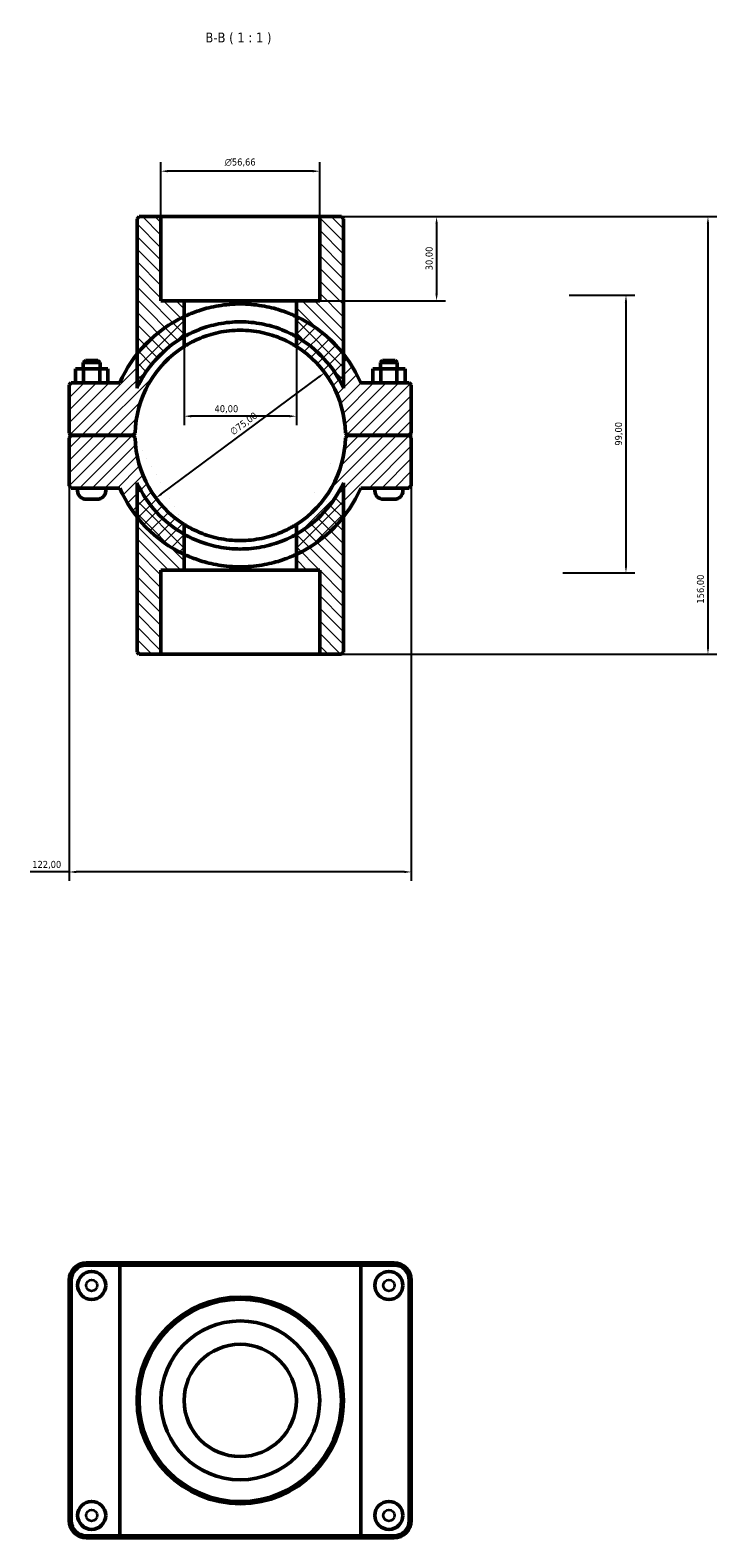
# Model space of a CAD drawing. Header units: millimetres. Extents: x 0 to 907, y -143 to 1184.
# Tile 4 of 4: x 352 to 596, y 646 to 1184. Entities that reach past the tile are written whole.
import ezdxf

# ---------------------------------------------------------------- set-up
doc = ezdxf.new("R2010")
doc.units = ezdxf.units.MM
for name, color, linetype, lineweight in [('Dimension (ISO)', 7, 'Continuous', 25), ('Hatch (ISO)', 7, 'Continuous', 18), ('Symbol (ISO)', 7, 'Continuous', 25), ('Visible (ISO)', 7, 'Continuous', 50), ('Visible Narrow (ISO)', 7, 'Continuous', 35)]:
    doc.layers.add(name, color=color, linetype=linetype, lineweight=lineweight)
doc.styles.add('Label Text (ISO)', font='tahoma.ttf')
doc.styles.add('Note Text (ISO)', font='tahoma.ttf')
doc.dimstyles.new('Default (ISO)', dxfattribs={"dimtxt": 2.5, "dimasz": 2.5, "dimexe": 3.175, "dimexo": 0, "dimgap": 0.762, "dimtad": 1, "dimrnd": 1e-08, "dimzin": 0, "dimtxsty": 'Note Text (ISO)', "dimcen": 0.09, "dimdle": 10, "dimclrd": 256, "dimclre": 256, "dimclrt": 232, "dimazin": 0, "dimtfac": 1.40208, "dimtmove": 0, "dimatfit": 3, "dimfxl": 1, "dimtolj": 1, "dimtzin": 0, "dimlwd": -1, "dimlwe": -1, "dimarcsym": 0})

# ---------------------------------------------------------------- blocks, each defined once
blk = doc.blocks.new('*D7')
at = {"layer": 'Defpoints', "color": 0, "transparency": 16777216}
for p in [(454.86, 1117.06), (446.53, 1087.06), (496.54, 1087.06)]:
    blk.add_point(p, dxfattribs=at)
at = {"layer": 'Dimension (ISO)', "transparency": 16777216}
for p, q in [((454.86, 1117.06), (499.72, 1117.06)), ((496.54, 1114.56), (496.54, 1089.56)), ((446.53, 1087.06), (499.72, 1087.06))]:
    blk.add_line(p, q, dxfattribs=at)
for points in [[(496.13, 1114.56), (496.96, 1114.56), (496.54, 1117.06)], [(496.13, 1089.56), (496.96, 1089.56), (496.54, 1087.06)]]:
    blk.add_solid(points, dxfattribs=at)
at = {"layer": 'Dimension (ISO)', "color": 232, "true_color": 0xca0064, "transparency": 16777216, "insert": (492.61, 1097.94), "char_height": 2.5, "attachment_point": 1, "rotation": 90, "style": 'Note Text (ISO)'}
blk.add_mtext('\\A1;30,00', dxfattribs=at)
blk = doc.blocks.new('*D8')
at = {"layer": 'Defpoints', "color": 0, "transparency": 16777216}
for p in [(398.2, 1133.27), (398.2, 1117.06), (454.86, 1117.06)]:
    blk.add_point(p, dxfattribs=at)
at = {"layer": 'Dimension (ISO)', "transparency": 16777216}
for p, q in [((398.2, 1117.06), (398.2, 1136.45)), ((454.86, 1117.06), (454.86, 1136.45)), ((452.36, 1133.27), (400.7, 1133.27))]:
    blk.add_line(p, q, dxfattribs=at)
for points in [[(400.7, 1133.69), (400.7, 1132.86), (398.2, 1133.27)], [(452.36, 1133.69), (452.36, 1132.86), (454.86, 1133.27)]]:
    blk.add_solid(points, dxfattribs=at)
at = {"layer": 'Dimension (ISO)', "color": 232, "true_color": 0xca0064, "transparency": 16777216, "insert": (420.96, 1137.8), "char_height": 2.5, "attachment_point": 1, "style": 'Note Text (ISO)'}
blk.add_mtext('\\A1;\\fAIGDT|b0|i0;\\H2.5000;\\ln\\fTahoma|b0|i0;\\H2.5000;56,66', dxfattribs=at)
blk = doc.blocks.new('*D9')
at = {"layer": 'Defpoints', "color": 0, "transparency": 16777216}
for p in [(456.63, 1061.42), (396.43, 1016.7)]:
    blk.add_point(p, dxfattribs=at)
at = {"layer": 'Dimension (ISO)', "transparency": 16777216}
blk.add_line((398.43, 1018.19), (454.63, 1059.93), dxfattribs=at)
blk.add_arc((426.53, 1039.06), 37.5, 31.7557, 57.7699, dxfattribs=at)
for points in [[(454.38, 1060.27), (454.88, 1059.6), (456.63, 1061.42)], [(398.19, 1018.52), (398.68, 1017.85), (396.43, 1016.7)]]:
    blk.add_solid(points, dxfattribs=at)
at = {"layer": 'Dimension (ISO)', "color": 232, "true_color": 0xca0064, "transparency": 16777216, "insert": (422.52, 1041.03), "char_height": 2.5, "attachment_point": 1, "rotation": 36.6067, "style": 'Note Text (ISO)'}
blk.add_mtext('\\A1;∅75,00', dxfattribs=at)
blk = doc.blocks.new('*D10')
at = {"layer": 'Defpoints', "color": 0, "transparency": 16777216}
for p in [(543.85, 1089.06), (541.53, 990.06), (564.08, 990.06)]:
    blk.add_point(p, dxfattribs=at)
at = {"layer": 'Dimension (ISO)', "transparency": 16777216}
for p, q in [((543.85, 1089.06), (567.26, 1089.06)), ((564.08, 1086.56), (564.08, 992.56)), ((541.53, 990.06), (567.26, 990.06))]:
    blk.add_line(p, q, dxfattribs=at)
for points in [[(563.66, 1086.56), (564.5, 1086.56), (564.08, 1089.06)], [(563.66, 992.56), (564.5, 992.56), (564.08, 990.06)]]:
    blk.add_solid(points, dxfattribs=at)
at = {"layer": 'Dimension (ISO)', "color": 232, "true_color": 0xca0064, "transparency": 16777216, "insert": (560.15, 1035.41), "char_height": 2.5, "attachment_point": 1, "rotation": 90, "style": 'Note Text (ISO)'}
blk.add_mtext('\\A1;99,00', dxfattribs=at)
blk = doc.blocks.new('*D11')
at = {"layer": 'Defpoints', "color": 0, "transparency": 16777216}
for p in [(406.53, 1074.28), (446.53, 1074.28), (406.53, 1045.91)]:
    blk.add_point(p, dxfattribs=at)
at = {"layer": 'Dimension (ISO)', "transparency": 16777216}
for p, q in [((406.53, 1074.28), (406.53, 1042.74)), ((446.53, 1074.28), (446.53, 1042.74)), ((444.03, 1045.91), (409.03, 1045.91))]:
    blk.add_line(p, q, dxfattribs=at)
for points in [[(409.03, 1046.33), (409.03, 1045.5), (406.53, 1045.91)], [(444.03, 1046.33), (444.03, 1045.5), (446.53, 1045.91)]]:
    blk.add_solid(points, dxfattribs=at)
at = {"layer": 'Dimension (ISO)', "color": 232, "true_color": 0xca0064, "transparency": 16777216, "insert": (417.36, 1049.85), "char_height": 2.5, "attachment_point": 1, "style": 'Note Text (ISO)'}
blk.add_mtext('\\A1;40,00', dxfattribs=at)
blk = doc.blocks.new('*D12')
at = {"layer": 'Defpoints', "color": 0, "transparency": 16777216}
for p in [(454.86, 1117.06), (454.86, 961.06), (593.32, 961.06)]:
    blk.add_point(p, dxfattribs=at)
at = {"layer": 'Dimension (ISO)', "transparency": 16777216}
for p, q in [((454.86, 1117.06), (596.49, 1117.06)), ((593.32, 1114.56), (593.32, 963.56)), ((454.86, 961.06), (596.49, 961.06))]:
    blk.add_line(p, q, dxfattribs=at)
for points in [[(592.9, 1114.56), (593.73, 1114.56), (593.32, 1117.06)], [(592.9, 963.56), (593.73, 963.56), (593.32, 961.06)]]:
    blk.add_solid(points, dxfattribs=at)
at = {"layer": 'Dimension (ISO)', "color": 232, "true_color": 0xca0064, "transparency": 16777216, "insert": (589.38, 979.11), "char_height": 2.5, "attachment_point": 1, "rotation": 90, "style": 'Note Text (ISO)'}
blk.add_mtext('\\A1;156,00', dxfattribs=at)
blk = doc.blocks.new('*D13')
at = {"layer": 'Defpoints', "color": 0, "transparency": 16777216}
for p in [(365.53, 1039.86), (487.53, 1039.86), (365.53, 883.42)]:
    blk.add_point(p, dxfattribs=at)
at = {"layer": 'Dimension (ISO)', "transparency": 16777216}
for p, q in [((365.53, 1039.86), (365.53, 880.25)), ((487.53, 1039.86), (487.53, 880.25)), ((365.53, 883.42), (351.6, 883.42)), ((485.03, 883.42), (368.03, 883.42))]:
    blk.add_line(p, q, dxfattribs=at)
for points in [[(368.03, 883.84), (368.03, 883), (365.53, 883.42)], [(485.03, 883.84), (485.03, 883), (487.53, 883.42)]]:
    blk.add_solid(points, dxfattribs=at)
at = {"layer": 'Dimension (ISO)', "color": 232, "true_color": 0xca0064, "transparency": 16777216, "insert": (352.36, 887.36), "char_height": 2.5, "attachment_point": 1, "style": 'Note Text (ISO)'}
blk.add_mtext('\\A1;122,00', dxfattribs=at)

msp = doc.modelspace()

# ---------------------------------------------------------------- hatches: boundary and pattern name
at = {"layer": 'Hatch (ISO)'}
h = msp.add_hatch(dxfattribs=at)
h.set_pattern_fill('ANSI31', color=256, scale=25.4, angle=90.00021, style=0)
h.set_pattern_definition([(135.0002, (0, 0), (-2.245056, -2.245072), [])])
edge = h.paths.add_edge_path()
edge.add_line((398.203, 1087.061), (398.203, 1117.061))
edge.add_line((398.203, 1117.061), (390.455, 1117.061))
edge.add_line((390.455, 1117.061), (389.705, 1116.311))
edge.add_line((389.705, 1116.311), (389.705, 1068.062))
edge.add_line((389.705, 1068.062), (389.705, 1055.915))
edge.add_ellipse((426.531, 1039.061), major_axis=(-36.826, 16.854), ratio=1, start_angle=324.1845, end_angle=360, ccw=False)
edge.add_line((406.531, 1074.278), (406.531, 1087.061))
edge.add_line((406.531, 1087.061), (398.203, 1087.061))
edge = h.paths.add_edge_path()
edge.add_line((454.859, 1117.061), (454.859, 1087.061))
edge.add_line((454.859, 1087.061), (446.531, 1087.061))
edge.add_line((446.531, 1087.061), (446.531, 1074.278))
edge.add_ellipse((426.531, 1039.061), major_axis=(20, 35.217), ratio=1, start_angle=324.1845, end_angle=360, ccw=False)
edge.add_line((463.358, 1055.915), (463.358, 1068.062))
edge.add_line((463.358, 1068.062), (463.358, 1116.311))
edge.add_line((463.358, 1116.311), (462.608, 1117.061))
edge.add_line((462.608, 1117.061), (454.859, 1117.061))
edge = h.paths.add_edge_path()
edge.add_line((406.531, 991.061), (406.531, 1003.844))
edge.add_ellipse((426.531, 1039.061), major_axis=(-20, -35.217), ratio=1, start_angle=324.1845, end_angle=360, ccw=False)
edge.add_line((389.705, 1022.206), (389.705, 1010.059))
edge.add_line((389.705, 1010.059), (389.705, 961.811))
edge.add_line((389.705, 961.811), (390.455, 961.061))
edge.add_line((390.455, 961.061), (398.203, 961.061))
edge.add_line((398.203, 961.061), (398.203, 991.061))
edge.add_line((398.203, 991.061), (406.531, 991.061))
edge = h.paths.add_edge_path()
edge.add_line((446.531, 1003.844), (446.531, 991.061))
edge.add_line((446.531, 991.061), (454.859, 991.061))
edge.add_line((454.859, 991.061), (454.859, 961.061))
edge.add_line((454.859, 961.061), (462.608, 961.061))
edge.add_line((462.608, 961.061), (463.358, 961.811))
edge.add_line((463.358, 961.811), (463.358, 1010.059))
edge.add_line((463.358, 1010.059), (463.358, 1022.206))
edge.add_ellipse((426.531, 1039.061), major_axis=(36.826, -16.854), ratio=1, start_angle=324.1845, end_angle=360, ccw=False)
h = msp.add_hatch(dxfattribs=at)
h.set_pattern_fill('ANSI31', color=256, scale=25.4, style=0)
h.set_pattern_definition([(45, (0, 0), (-2.245064, 2.245064), [])])
edge = h.paths.add_edge_path()
edge.add_line((487.531, 1038.261), (486.781, 1039.011))
edge.add_line((486.781, 1039.011), (464.781, 1039.011))
edge.add_line((464.781, 1039.011), (464.023, 1038.261))
edge.add_ellipse((426.531, 1039.061), major_axis=(37.491, -0.8), ratio=1, start_angle=303.45328, end_angle=360, ccw=False)
edge.add_line((446.531, 1007.339), (446.531, 996.667))
edge.add_ellipse((426.531, 1039.061), major_axis=(20, -42.394), ratio=1, start_angle=0, end_angle=26.52277)
edge.add_ellipse((426.531, 1039.061), major_axis=(36.826, -29.001), ratio=1, start_angle=0, end_angle=14.64285)
edge.add_line((469.493, 1020.311), (486.781, 1020.311))
edge.add_line((486.781, 1020.311), (487.531, 1021.061))
edge.add_line((487.531, 1021.061), (487.531, 1038.261))
edge = h.paths.add_edge_path()
edge.add_line((366.281, 1039.011), (365.531, 1038.261))
edge.add_line((365.531, 1038.261), (365.531, 1021.061))
edge.add_line((365.531, 1021.061), (366.281, 1020.311))
edge.add_line((366.281, 1020.311), (383.57, 1020.311))
edge.add_ellipse((426.531, 1039.061), major_axis=(-42.962, -18.75), ratio=1, start_angle=0, end_angle=14.64285)
edge.add_ellipse((426.531, 1039.061), major_axis=(-36.826, -29.001), ratio=1, start_angle=0, end_angle=26.52277)
edge.add_line((406.531, 996.667), (406.531, 1007.339))
edge.add_ellipse((426.531, 1039.061), major_axis=(-20, -31.721), ratio=1, start_angle=303.45328, end_angle=360, ccw=False)
edge.add_line((389.04, 1038.261), (388.281, 1039.011))
edge.add_line((388.281, 1039.011), (366.281, 1039.011))
edge = h.paths.add_edge_path()
edge.add_line((486.781, 1039.111), (487.531, 1039.861))
edge.add_line((487.531, 1039.861), (487.531, 1057.061))
edge.add_line((487.531, 1057.061), (486.781, 1057.811))
edge.add_line((486.781, 1057.811), (469.493, 1057.811))
edge.add_ellipse((426.531, 1039.061), major_axis=(42.962, 18.75), ratio=1, start_angle=0, end_angle=14.64285)
edge.add_ellipse((426.531, 1039.061), major_axis=(36.826, 29.001), ratio=1, start_angle=0, end_angle=26.52277)
edge.add_line((446.531, 1081.455), (446.531, 1070.782))
edge.add_ellipse((426.531, 1039.061), major_axis=(20, 31.721), ratio=1, start_angle=303.45328, end_angle=360, ccw=False)
edge.add_line((464.023, 1039.861), (464.781, 1039.111))
edge.add_line((464.781, 1039.111), (486.781, 1039.111))
edge = h.paths.add_edge_path()
edge.add_line((365.531, 1039.861), (366.281, 1039.111))
edge.add_line((366.281, 1039.111), (388.281, 1039.111))
edge.add_line((388.281, 1039.111), (389.04, 1039.861))
edge.add_ellipse((426.531, 1039.061), major_axis=(-37.491, 0.8), ratio=1, start_angle=303.45328, end_angle=360, ccw=False)
edge.add_line((406.531, 1070.782), (406.531, 1081.455))
edge.add_ellipse((426.531, 1039.061), major_axis=(-20, 42.394), ratio=1, start_angle=0, end_angle=26.52277)
edge.add_ellipse((426.531, 1039.061), major_axis=(-36.826, 29.001), ratio=1, start_angle=0, end_angle=14.64285)
edge.add_line((383.57, 1057.811), (366.281, 1057.811))
edge.add_line((366.281, 1057.811), (365.531, 1057.061))
edge.add_line((365.531, 1057.061), (365.531, 1039.861))

# ---------------------------------------------------------------- linework, layer by layer
at = {"layer": 'Visible (ISO)'}
for p, q in [((390.455, 1117.061), (389.705, 1116.311)), ((389.705, 1116.311), (389.705, 1055.915)), ((398.203, 1117.061), (390.455, 1117.061)), ((398.203, 1087.061), (398.203, 1117.061)), ((398.203, 1117.061), (454.859, 1117.061)), ((454.859, 1117.061), (454.859, 1087.061)), ((462.608, 1117.061), (454.859, 1117.061)), ((463.358, 1116.311), (462.608, 1117.061)), ((463.358, 1055.915), (463.358, 1116.311)), ((406.531, 1087.061), (398.203, 1087.061)), ((406.531, 1074.278), (406.531, 1087.061)), ((406.531, 1087.061), (446.531, 1087.061)), ((454.859, 1087.061), (446.531, 1087.061)), ((446.531, 1087.061), (446.531, 1074.278)), ((406.531, 1070.782), (406.531, 1081.455)), ((446.531, 1081.455), (446.531, 1070.782)), ((371.281, 1065.811), (370.531, 1065.061)), ((376.531, 1065.061), (370.531, 1065.061)), ((370.531, 1062.811), (370.531, 1065.061)), ((371.281, 1065.811), (375.781, 1065.811)), ((375.781, 1065.811), (376.531, 1065.061)), ((376.531, 1062.811), (376.531, 1065.061)), ((477.281, 1065.811), (476.531, 1065.061)), ((476.531, 1065.061), (482.531, 1065.061)), ((476.531, 1065.061), (476.531, 1062.811)), ((481.781, 1065.811), (477.281, 1065.811)), ((481.781, 1065.811), (482.531, 1065.061)), ((482.531, 1065.061), (482.531, 1062.811)), ((367.758, 1062.811), (370.671, 1062.811)), ((367.758, 1057.811), (367.758, 1062.811)), ((370.671, 1062.811), (376.445, 1062.811)), ((370.671, 1057.811), (370.671, 1062.811)), ((376.445, 1062.811), (379.305, 1062.811)), ((376.445, 1057.811), (376.445, 1062.811)), ((379.305, 1057.811), (379.305, 1062.811)), ((476.618, 1062.811), (473.758, 1062.811)), ((473.758, 1057.811), (473.758, 1062.811)), ((476.618, 1057.811), (476.618, 1062.811)), ((482.391, 1062.811), (476.618, 1062.811)), ((482.391, 1057.811), (482.391, 1062.811)), ((485.305, 1062.811), (482.391, 1062.811)), ((485.305, 1057.811), (485.305, 1062.811)), ((366.281, 1057.811), (365.531, 1057.061)), ((365.531, 1057.061), (365.531, 1039.861)), ((383.57, 1057.811), (366.281, 1057.811)), ((486.781, 1057.811), (469.493, 1057.811)), ((487.531, 1057.061), (486.781, 1057.811)), ((487.531, 1039.861), (487.531, 1057.061)), ((365.531, 1039.861), (366.281, 1039.111)), ((366.281, 1039.011), (365.531, 1038.261)), ((365.531, 1038.261), (365.531, 1021.061)), ((366.281, 1039.111), (388.281, 1039.111)), ((388.281, 1039.011), (366.281, 1039.011)), ((368.531, 1039.011), (368.531, 1039.111)), ((378.531, 1039.011), (378.531, 1039.111)), ((388.281, 1039.111), (389.04, 1039.861)), ((389.04, 1038.261), (388.281, 1039.011)), ((464.023, 1039.861), (464.781, 1039.111)), ((464.781, 1039.011), (464.023, 1038.261)), ((464.781, 1039.111), (486.781, 1039.111)), ((486.781, 1039.011), (464.781, 1039.011)), ((474.531, 1039.111), (474.531, 1039.011)), ((484.531, 1039.111), (484.531, 1039.011)), ((486.781, 1039.111), (487.531, 1039.861)), ((487.531, 1038.261), (486.781, 1039.011)), ((487.531, 1021.061), (487.531, 1038.261)), ((389.705, 1022.206), (389.705, 961.811)), ((463.358, 961.811), (463.358, 1022.206)), ((365.531, 1021.061), (366.281, 1020.311)), ((366.281, 1020.311), (383.57, 1020.311)), ((368.531, 1019.311), (368.531, 1020.311)), ((375.531, 1016.311), (371.531, 1016.311)), ((378.531, 1019.311), (378.531, 1020.311)), ((469.493, 1020.311), (486.781, 1020.311)), ((474.531, 1020.311), (474.531, 1019.311)), ((477.531, 1016.311), (481.531, 1016.311)), ((484.531, 1020.311), (484.531, 1019.311)), ((486.781, 1020.311), (487.531, 1021.061)), ((406.531, 996.667), (406.531, 1007.339)), ((446.531, 1007.339), (446.531, 996.667)), ((406.531, 991.061), (406.531, 1003.844)), ((446.531, 1003.844), (446.531, 991.061)), ((398.203, 961.061), (398.203, 991.061)), ((398.203, 991.061), (406.531, 991.061)), ((446.531, 991.061), (406.531, 991.061)), ((446.531, 991.061), (454.859, 991.061)), ((454.859, 991.061), (454.859, 961.061)), ((389.705, 961.811), (390.455, 961.061)), ((390.455, 961.061), (398.203, 961.061)), ((454.859, 961.061), (398.203, 961.061)), ((454.859, 961.061), (462.608, 961.061)), ((462.608, 961.061), (463.358, 961.811)), ((384.063, 744.001), (371.631, 744.001)), ((371.631, 743.251), (383.57, 743.251)), ((469.493, 743.251), (383.57, 743.251)), ((383.57, 646.751), (383.57, 743.251)), ((384.063, 744.001), (468.999, 744.001)), ((481.431, 744.001), (468.999, 744.001)), ((469.493, 743.251), (481.431, 743.251)), ((469.493, 646.751), (469.493, 743.251)), ((365.531, 737.901), (365.531, 652.101)), ((366.281, 652.101), (366.281, 737.901)), ((486.781, 737.901), (486.781, 652.101)), ((487.531, 652.101), (487.531, 737.901)), ((383.57, 646.751), (371.631, 646.751)), ((371.631, 646.001), (384.063, 646.001)), ((383.57, 646.751), (469.493, 646.751)), ((468.999, 646.001), (384.063, 646.001)), ((468.999, 646.001), (481.431, 646.001)), ((481.431, 646.751), (469.493, 646.751))]:
    msp.add_line(p, q, dxfattribs=at)
for centre, radius in [((373.531, 736.001), 5), ((479.531, 736.001), 5), ((426.531, 695.001), 36.826), ((426.531, 695.001), 36.076), ((426.531, 695.001), 28.328), ((426.531, 695.001), 20), ((373.531, 654.001), 5), ((479.531, 654.001), 5)]:
    msp.add_circle(centre, radius, dxfattribs=at)
for centre, radius, start, end in [((426.531, 1039.061), 46.875, 115.2562, 156.42182), ((426.531, 1039.061), 46.875, 23.57818, 64.7438), ((426.531, 1039.061), 37.5, 122.23095, 178.77767), ((426.531, 1039.061), 40.5, 119.59244, 155.40795), ((426.531, 1039.061), 40.5, 24.59205, 60.40756), ((426.531, 1039.061), 37.5, 1.22233, 57.76905), ((426.531, 1039.061), 37.5, 181.22233, 237.76905), ((426.531, 1039.061), 37.5, 302.23095, 358.77767), ((426.531, 1039.061), 40.5, 204.59205, 240.40756), ((426.531, 1039.061), 40.5, 299.59244, 335.40795), ((371.531, 1019.311), 3, 180, 270), ((375.531, 1019.311), 3, 270, 0), ((426.531, 1039.061), 46.875, 203.57818, 244.7438), ((426.531, 1039.061), 46.875, 295.2562, 336.42182), ((477.531, 1019.311), 3, 180, 270), ((481.531, 1019.311), 3, 270, 0), ((371.631, 737.901), 6.1, 90, 180), ((371.631, 737.901), 5.35, 90, 180), ((481.431, 737.901), 6.1, 0, 90), ((481.431, 737.901), 5.35, 0, 90), ((371.631, 652.101), 6.1, 180, 270), ((371.631, 652.101), 5.35, 180, 270), ((481.431, 652.101), 6.1, 270, 0), ((481.431, 652.101), 5.35, 270, 0)]:
    msp.add_arc(centre, radius, start, end, dxfattribs=at)
for points, knots in [([(406.531, 1081.455), (406.531, 1081.455), (406.655, 1081.514), (407.169, 1081.751), (407.56, 1081.929), (408.585, 1082.368), (409.22, 1082.629), (410.683, 1083.182), (411.51, 1083.473), (413.267, 1084.029), (414.26, 1084.315), (416.428, 1084.848), (417.603, 1085.094), (420.062, 1085.504), (421.349, 1085.667), (423.947, 1085.883), (425.258, 1085.936), (427.804, 1085.936), (429.115, 1085.883), (431.713, 1085.667), (433, 1085.504), (435.46, 1085.094), (436.634, 1084.848), (438.802, 1084.315), (439.795, 1084.029), (441.553, 1083.473), (442.38, 1083.182), (443.842, 1082.629), (444.477, 1082.368), (445.503, 1081.929), (445.893, 1081.751), (446.407, 1081.514), (446.531, 1081.455), (446.531, 1081.455)], [6.1132111, 6.1132111, 6.1132111, 6.1132111, 6.4955431, 6.4955431, 6.8778751, 6.8778751, 7.2602071, 7.2602071, 7.6425391, 7.6425391, 8.0243585, 8.0243585, 8.4061779, 8.4061779, 8.7879973, 8.7879973, 9.1698167, 9.1698167, 9.5516361, 9.5516361, 9.9334555, 9.9334555, 10.3152749, 10.3152749, 10.6970943, 10.6970943, 11.0794263, 11.0794263, 11.4617583, 11.4617583, 11.8440903, 11.8440903, 12.2264222, 12.2264222, 12.2264222, 12.2264222]), ([(406.531, 1074.278), (406.531, 1074.278), (406.656, 1074.35), (407.174, 1074.637), (407.566, 1074.851), (408.593, 1075.376), (409.228, 1075.687), (410.688, 1076.342), (411.512, 1076.685), (413.264, 1077.337), (414.253, 1077.671), (416.414, 1078.293), (417.587, 1078.581), (420.045, 1079.058), (421.333, 1079.247), (423.937, 1079.499), (425.252, 1079.561), (427.81, 1079.561), (429.126, 1079.499), (431.729, 1079.247), (433.017, 1079.058), (435.475, 1078.581), (436.648, 1078.293), (438.81, 1077.671), (439.799, 1077.337), (441.55, 1076.685), (442.375, 1076.342), (443.835, 1075.687), (444.47, 1075.376), (445.496, 1074.851), (445.888, 1074.637), (446.406, 1074.35), (446.531, 1074.278), (446.531, 1074.278)], [0, 0, 0, 0, 0.3846688, 0.3846688, 0.7693376, 0.7693376, 1.1540065, 1.1540065, 1.5386753, 1.5386753, 1.9223532, 1.9223532, 2.3060312, 2.3060312, 2.6897092, 2.6897092, 3.0733871, 3.0733871, 3.4570651, 3.4570651, 3.8407431, 3.8407431, 4.224421, 4.224421, 4.608099, 4.608099, 4.9927678, 4.9927678, 5.3774367, 5.3774367, 5.7621055, 5.7621055, 6.1467743, 6.1467743, 6.1467743, 6.1467743]), ([(446.531, 1070.782), (446.531, 1070.782), (446.405, 1070.863), (445.885, 1071.182), (445.492, 1071.419), (444.465, 1072), (443.83, 1072.342), (442.372, 1073.061), (441.548, 1073.436), (439.801, 1074.147), (438.815, 1074.51), (436.657, 1075.185), (435.486, 1075.497), (433.029, 1076.015), (431.741, 1076.22), (429.133, 1076.493), (427.814, 1076.561), (425.248, 1076.561), (423.929, 1076.493), (421.322, 1076.22), (420.033, 1076.015), (417.576, 1075.497), (416.405, 1075.185), (414.248, 1074.51), (413.261, 1074.147), (411.514, 1073.436), (410.691, 1073.061), (409.233, 1072.342), (408.598, 1072), (407.57, 1071.419), (407.177, 1071.182), (406.658, 1070.863), (406.531, 1070.782), (406.531, 1070.782)], [0, 0, 0, 0, 0.3863523, 0.3863523, 0.7727046, 0.7727046, 1.1590569, 1.1590569, 1.5454092, 1.5454092, 1.9303425, 1.9303425, 2.3152758, 2.3152758, 2.7002091, 2.7002091, 3.0851425, 3.0851425, 3.4700758, 3.4700758, 3.8550091, 3.8550091, 4.2399424, 4.2399424, 4.6248758, 4.6248758, 5.0112281, 5.0112281, 5.3975803, 5.3975803, 5.7839326, 5.7839326, 6.1702849, 6.1702849, 6.1702849, 6.1702849]), ([(406.531, 1007.339), (406.531, 1007.339), (406.658, 1007.259), (407.177, 1006.94), (407.57, 1006.702), (408.598, 1006.122), (409.233, 1005.779), (410.691, 1005.061), (411.514, 1004.686), (413.261, 1003.975), (414.248, 1003.612), (416.405, 1002.936), (417.576, 1002.624), (420.033, 1002.107), (421.322, 1001.901), (423.929, 1001.628), (425.248, 1001.561), (427.814, 1001.561), (429.133, 1001.628), (431.741, 1001.901), (433.029, 1002.107), (435.486, 1002.624), (436.657, 1002.936), (438.815, 1003.612), (439.801, 1003.975), (441.548, 1004.686), (442.372, 1005.061), (443.83, 1005.779), (444.465, 1006.122), (445.492, 1006.702), (445.885, 1006.94), (446.405, 1007.259), (446.531, 1007.339), (446.531, 1007.339)], [0, 0, 0, 0, 0.3863523, 0.3863523, 0.7727046, 0.7727046, 1.1590569, 1.1590569, 1.5454092, 1.5454092, 1.9303425, 1.9303425, 2.3152758, 2.3152758, 2.7002091, 2.7002091, 3.0851425, 3.0851425, 3.4700758, 3.4700758, 3.8550091, 3.8550091, 4.2399424, 4.2399424, 4.6248758, 4.6248758, 5.0112281, 5.0112281, 5.3975803, 5.3975803, 5.7839326, 5.7839326, 6.1702849, 6.1702849, 6.1702849, 6.1702849]), ([(406.531, 1003.844), (406.531, 1003.844), (406.656, 1003.771), (407.174, 1003.485), (407.566, 1003.271), (408.593, 1002.746), (409.228, 1002.435), (410.688, 1001.78), (411.512, 1001.437), (413.264, 1000.784), (414.253, 1000.45), (416.414, 999.829), (417.587, 999.541), (420.045, 999.064), (421.333, 998.874), (423.937, 998.623), (425.252, 998.561), (427.81, 998.561), (429.126, 998.623), (431.729, 998.874), (433.017, 999.064), (435.475, 999.541), (436.648, 999.829), (438.81, 1000.45), (439.799, 1000.784), (441.55, 1001.437), (442.375, 1001.78), (443.835, 1002.435), (444.47, 1002.746), (445.496, 1003.271), (445.888, 1003.485), (446.406, 1003.771), (446.531, 1003.844), (446.531, 1003.844)], [6.1467743, 6.1467743, 6.1467743, 6.1467743, 6.5314431, 6.5314431, 6.9161119, 6.9161119, 7.3007807, 7.3007807, 7.6854496, 7.6854496, 8.0691275, 8.0691275, 8.4528055, 8.4528055, 8.8364835, 8.8364835, 9.2201614, 9.2201614, 9.6038394, 9.6038394, 9.9875174, 9.9875174, 10.3711953, 10.3711953, 10.7548733, 10.7548733, 11.1395421, 11.1395421, 11.5242109, 11.5242109, 11.9088798, 11.9088798, 12.2935486, 12.2935486, 12.2935486, 12.2935486]), ([(446.531, 996.667), (446.531, 996.667), (446.407, 996.607), (445.893, 996.37), (445.503, 996.193), (444.477, 995.754), (443.842, 995.492), (442.38, 994.939), (441.553, 994.648), (439.795, 994.092), (438.802, 993.807), (436.634, 993.274), (435.46, 993.027), (433, 992.617), (431.713, 992.455), (429.115, 992.239), (427.804, 992.186), (425.258, 992.186), (423.947, 992.239), (421.349, 992.455), (420.062, 992.617), (417.603, 993.027), (416.428, 993.274), (414.26, 993.807), (413.267, 994.092), (411.51, 994.648), (410.683, 994.939), (409.22, 995.492), (408.585, 995.754), (407.56, 996.193), (407.169, 996.37), (406.655, 996.607), (406.531, 996.667), (406.531, 996.667)], [6.1132111, 6.1132111, 6.1132111, 6.1132111, 6.4955431, 6.4955431, 6.8778751, 6.8778751, 7.2602071, 7.2602071, 7.6425391, 7.6425391, 8.0243585, 8.0243585, 8.4061779, 8.4061779, 8.7879973, 8.7879973, 9.1698167, 9.1698167, 9.5516361, 9.5516361, 9.9334555, 9.9334555, 10.3152749, 10.3152749, 10.6970943, 10.6970943, 11.0794263, 11.0794263, 11.4617583, 11.4617583, 11.8440903, 11.8440903, 12.2264222, 12.2264222, 12.2264222, 12.2264222])]:
    msp.add_open_spline(points, degree=3, knots=knots, dxfattribs=at)
for points in [[(384.063, 744.001), (383.898, 743.751), (383.733, 743.501), (383.57, 743.251)], [(468.999, 744.001), (469.164, 743.751), (469.329, 743.501), (469.493, 743.251)], [(384.063, 646.001), (383.898, 646.251), (383.733, 646.501), (383.57, 646.751)], [(468.999, 646.001), (469.164, 646.251), (469.329, 646.501), (469.493, 646.751)]]:
    msp.add_open_spline(points, degree=3, dxfattribs=at)
at = {"layer": 'Visible Narrow (ISO)'}
for p, q in [((371.631, 743.288), (371.631, 743.963)), ((481.431, 743.288), (481.431, 743.963)), ((366.244, 737.901), (365.569, 737.901)), ((486.819, 737.901), (487.494, 737.901)), ((366.244, 652.101), (365.569, 652.101)), ((486.819, 652.101), (487.494, 652.101)), ((371.631, 646.713), (371.631, 646.038)), ((481.431, 646.713), (481.431, 646.038))]:
    msp.add_line(p, q, dxfattribs=at)
for centre in [(373.531, 736.001), (479.531, 736.001), (373.531, 654.001), (479.531, 654.001)]:
    msp.add_circle(centre, 2, dxfattribs=at)

# ---------------------------------------------------------------- texts
at = {"layer": 'Symbol (ISO)', "insert": (414.092, 1178.561), "char_height": 3.5, "attachment_point": 7, "style": 'Label Text (ISO)'}
msp.add_mtext('B-B ( 1 : 1 )', dxfattribs=at)

# ---------------------------------------------------------------- dimensions: what is measured, and where the dimension line sits
at = {"layer": 'Dimension (ISO)'}
dim = msp.add_linear_dim(base=(398.203, 1133.274), p1=(454.859, 1117.061), p2=(398.203, 1117.061), angle=180, text='\\fAIGDT|b0|i0;\\H2.5000;\\ln\\fTahoma|b0|i0;\\H2.5000;<>', dimstyle='Default (ISO)', override={"dimdec": 2, "dimtp": 0, "dimtm": 0, "dimtdec": 2, "dimtofl": 0, "dimatfit": 1}, dxfattribs=at)
dim.commit()
dim.dimension.update_dxf_attribs({"geometry": '*D8', "text_midpoint": (426.531, 1133.274), "dimtype": 160})
for base, p1, p2, angle, picture, middle in [((496.545, 1087.061), (454.859, 1117.061), (446.531, 1087.061), 90, '*D7', (496.545, 1102.061)), ((593.315, 961.061), (454.859, 1117.061), (454.859, 961.061), 90, '*D12', (593.315, 984.061)), ((564.08, 990.061), (543.848, 1089.061), (541.531, 990.061), 270, '*D10', (564.08, 1039.561))]:
    dim = msp.add_linear_dim(base=base, p1=p1, p2=p2, angle=angle, dimstyle='Default (ISO)', override={"dimdec": 2, "dimtp": 0, "dimtm": 0, "dimtdec": 2, "dimtofl": 0, "dimatfit": 1}, dxfattribs=at)
    dim.commit()
    dim.dimension.update_dxf_attribs({"geometry": picture, "text_midpoint": middle, "dimtype": 160})
dim = msp.add_diameter_dim_2p(p1=(396.427, 1016.697), p2=(456.635, 1061.422), dimstyle='Default (ISO)', override={"dimdec": 2, "dimlfac": 0.999977, "dimtp": 0, "dimtm": 0, "dimtdec": 2, "dimatfit": 2}, dxfattribs=at)
dim.commit()
dim.dimension.update_dxf_attribs({"geometry": '*D9', "text_midpoint": (429.298, 1041.115), "dimtype": 163})
for base, p1, p2, override, picture, middle in [((406.531, 1045.914), (446.531, 1074.278), (406.531, 1074.278), {"dimdec": 2, "dimtp": 0, "dimtm": 0, "dimtdec": 2, "dimtofl": 0, "dimatfit": 1}, '*D11', (421.531, 1045.914)), ((365.531, 883.421), (487.531, 1039.861), (365.531, 1039.861), {"dimdec": 2, "dimtp": 0, "dimtm": 0, "dimtdec": 2, "dimtofl": 0, "dimatfit": 2}, '*D13', (357.315, 883.421))]:
    dim = msp.add_linear_dim(base=base, p1=p1, p2=p2, dimstyle='Default (ISO)', override=override, dxfattribs=at)
    dim.commit()
    dim.dimension.update_dxf_attribs({"geometry": picture, "text_midpoint": middle, "dimtype": 160})

doc.saveas('drawing.dxf')
